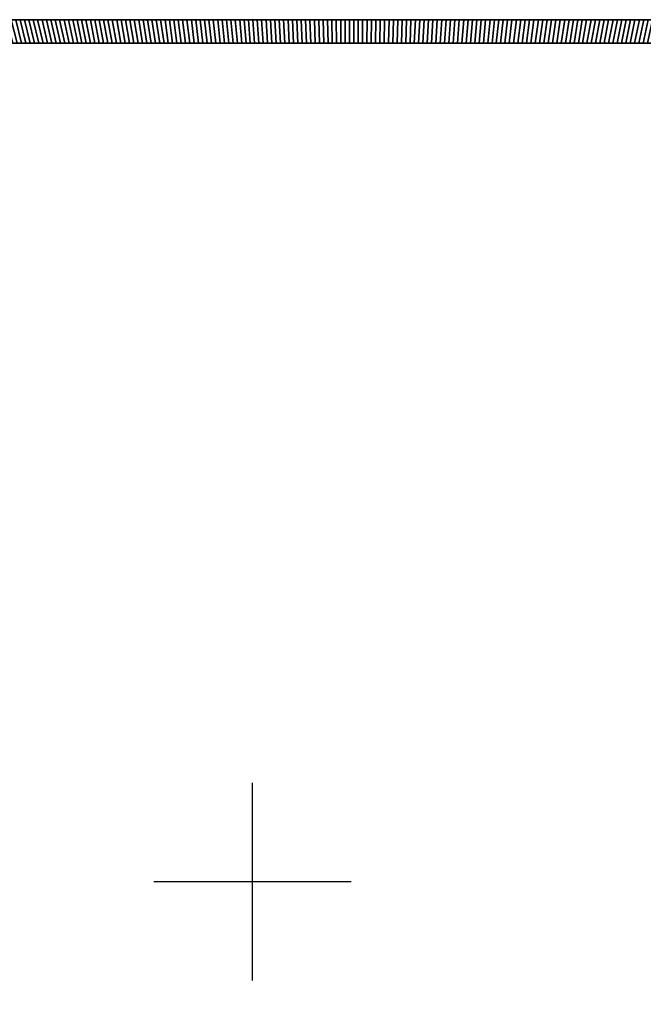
# Model space of a CAD drawing. Extents: x -14.9 to 10.6, y -11.3 to 8.7.
# Tile 11 of 13: x -2.4 to 4, y -1.2 to 8.7. Entities that reach past the tile are written whole.
import ezdxf

# ---------------------------------------------------------------- set-up
doc = ezdxf.new("R2010")
doc.units = 0
doc.header["$MEASUREMENT"] = 0
doc.layers.get('0').update_dxf_attribs({"linetype": 'CONTINUOUS'})

msp = doc.modelspace()

# ---------------------------------------------------------------- linework, layer by layer
at = {"extrusion": (-6.94077e-08, 1, -1.83697e-16)}
msp.add_line((-1.1965, 8.7334, 0.7834), (-1.1965, 8.7334, -1.099), dxfattribs=at)
for p, q in [((0, -1), (0, 1)), ((-1, 0), (1, 0)), ((0, 0, -1), (0, 0, 1))]:
    msp.add_line(p, q)
at = {"elevation": -7.7762}
msp.add_lwpolyline([(10.5531, -7.7074), (9.4926, -11.1843, -0.326191), (9.3799, -11.2666), (8.7916, -11.2666), (-14.6762, -11.2666, -0.376322), (-14.8817, -11.0321), (-14.8817, -11.0314), (-14.8817, 8.4989, -0.376322), (-14.6762, 8.7334), (8.7916, 8.7334), (9.3799, 8.7334, -0.32213), (9.492, 8.6528), (10.5531, 5.1743, -0.164351), (10.5529, 5.0985, 0.155264), (10.553, -7.6316, -0.162918)], format="xyb", close=True, dxfattribs=at)
at = {"extrusion": (-6.94077e-08, 1, -1.83697e-16), "elevation": 8.7334}
msp.add_lwpolyline([(1.3273, -1.3353), (-1.4286, -1.3353, -0.308511), (-2.114, -0.8678, -0.22131), (-2.0206, 0.6409, -0.352461), (-1.1687, 0.9967, 0.141987), (1.0673, 0.9967, -0.352455), (1.9193, 0.6409, -0.221317), (2.0127, -0.8678, -0.308504), (1.3273, -1.3353, 0.133569)], format="xyb", dxfattribs=at)
msp.add_lwpolyline([(1.3273, -1.099), (-1.4286, -1.099, -0.308511), (-1.8941, -0.7816, -0.22131), (-1.813, 0.5282, -0.352461), (-1.2344, 0.7699, 0.141987), (1.133, 0.7698, -0.352455), (1.7117, 0.5282, -0.221317), (1.7928, -0.7816, -0.308502)], format="xyb", close=True, dxfattribs=at)

# ---------------------------------------------------------------- meshes
mesh = msp.add_polymesh((2, 9))
for k, corner in enumerate([(-2.2089, 8.4972, -8.0124), (-2.2526, 8.4972, -8.0124), (-2.2964, 8.4972, -8.0124), (-2.3401, 8.4972, -8.0124), (-2.3838, 8.4972, -8.0124), (-2.4275, 8.4972, -8.0124), (-2.4712, 8.4972, -8.0124), (-2.515, 8.4972, -8.0124), (-2.5587, 8.4972, -8.0124), (-2.2662, 8.7334, -7.7762), (-2.3107, 8.7334, -7.7762), (-2.3551, 8.7334, -7.7762), (-2.3996, 8.7334, -7.7762), (-2.4441, 8.7334, -7.7762), (-2.4886, 8.7334, -7.7762), (-2.5331, 8.7334, -7.7762), (-2.5776, 8.7334, -7.7762), (-2.6221, 8.7334, -7.7762)]):
    mesh.set_mesh_vertex(divmod(k, 9), corner)
mesh = msp.add_polymesh((2, 9))
for k, corner in enumerate([(-2.515, 8.4972, 6.73), (-2.4712, 8.4972, 6.73), (-2.4275, 8.4972, 6.73), (-2.3838, 8.4972, 6.73), (-2.3401, 8.4972, 6.73), (-2.2964, 8.4972, 6.73), (-2.2526, 8.4972, 6.73), (-2.2089, 8.4972, 6.73), (-2.1652, 8.4972, 6.73), (-2.5776, 8.7334, 6.4938), (-2.5331, 8.7334, 6.4938), (-2.4886, 8.7334, 6.4938), (-2.4441, 8.7334, 6.4938), (-2.3996, 8.7334, 6.4938), (-2.3551, 8.7334, 6.4938), (-2.3107, 8.7334, 6.4938), (-2.2662, 8.7334, 6.4938), (-2.2217, 8.7334, 6.4938)]):
    mesh.set_mesh_vertex(divmod(k, 9), corner)
mesh = msp.add_polymesh((2, 9))
for k, corner in enumerate([(-1.8592, 8.4972, -8.0124), (-1.9029, 8.4972, -8.0124), (-1.9466, 8.4972, -8.0124), (-1.9903, 8.4972, -8.0124), (-2.034, 8.4972, -8.0124), (-2.0778, 8.4972, -8.0124), (-2.1215, 8.4972, -8.0124), (-2.1652, 8.4972, -8.0124), (-2.2089, 8.4972, -8.0124), (-1.9102, 8.7334, -7.7762), (-1.9547, 8.7334, -7.7762), (-1.9992, 8.7334, -7.7762), (-2.0437, 8.7334, -7.7762), (-2.0882, 8.7334, -7.7762), (-2.1327, 8.7334, -7.7762), (-2.1772, 8.7334, -7.7762), (-2.2217, 8.7334, -7.7762), (-2.2662, 8.7334, -7.7762)]):
    mesh.set_mesh_vertex(divmod(k, 9), corner)
mesh = msp.add_polymesh((2, 9))
for k, corner in enumerate([(-2.1652, 8.4972, 6.73), (-2.1215, 8.4972, 6.73), (-2.0778, 8.4972, 6.73), (-2.034, 8.4972, 6.73), (-1.9903, 8.4972, 6.73), (-1.9466, 8.4972, 6.73), (-1.9029, 8.4972, 6.73), (-1.8592, 8.4972, 6.73), (-1.8154, 8.4972, 6.73), (-2.2217, 8.7334, 6.4938), (-2.1772, 8.7334, 6.4938), (-2.1327, 8.7334, 6.4938), (-2.0882, 8.7334, 6.4938), (-2.0437, 8.7334, 6.4938), (-1.9992, 8.7334, 6.4938), (-1.9547, 8.7334, 6.4938), (-1.9102, 8.7334, 6.4938), (-1.8658, 8.7334, 6.4938)]):
    mesh.set_mesh_vertex(divmod(k, 9), corner)
mesh = msp.add_polymesh((2, 9))
for k, corner in enumerate([(-1.5094, 8.4972, -8.0124), (-1.5531, 8.4972, -8.0124), (-1.5968, 8.4972, -8.0124), (-1.6406, 8.4972, -8.0124), (-1.6843, 8.4972, -8.0124), (-1.728, 8.4972, -8.0124), (-1.7717, 8.4972, -8.0124), (-1.8154, 8.4972, -8.0124), (-1.8592, 8.4972, -8.0124), (-1.5543, 8.7334, -7.7762), (-1.5988, 8.7334, -7.7762), (-1.6433, 8.7334, -7.7762), (-1.6878, 8.7334, -7.7762), (-1.7323, 8.7334, -7.7762), (-1.7768, 8.7334, -7.7762), (-1.8213, 8.7334, -7.7762), (-1.8658, 8.7334, -7.7762), (-1.9102, 8.7334, -7.7762)]):
    mesh.set_mesh_vertex(divmod(k, 9), corner)
mesh = msp.add_polymesh((2, 9))
for k, corner in enumerate([(-1.8154, 8.4972, 6.73), (-1.7717, 8.4972, 6.73), (-1.728, 8.4972, 6.73), (-1.6843, 8.4972, 6.73), (-1.6406, 8.4972, 6.73), (-1.5968, 8.4972, 6.73), (-1.5531, 8.4972, 6.73), (-1.5094, 8.4972, 6.73), (-1.4657, 8.4972, 6.73), (-1.8658, 8.7334, 6.4938), (-1.8213, 8.7334, 6.4938), (-1.7768, 8.7334, 6.4938), (-1.7323, 8.7334, 6.4938), (-1.6878, 8.7334, 6.4938), (-1.6433, 8.7334, 6.4938), (-1.5988, 8.7334, 6.4938), (-1.5543, 8.7334, 6.4938), (-1.5098, 8.7334, 6.4938)]):
    mesh.set_mesh_vertex(divmod(k, 9), corner)
mesh = msp.add_polymesh((2, 9))
for k, corner in enumerate([(-1.1596, 8.4972, -8.0124), (-1.2034, 8.4972, -8.0124), (-1.2471, 8.4972, -8.0124), (-1.2908, 8.4972, -8.0124), (-1.3345, 8.4972, -8.0124), (-1.3782, 8.4972, -8.0124), (-1.422, 8.4972, -8.0124), (-1.4657, 8.4972, -8.0124), (-1.5094, 8.4972, -8.0124), (-1.1984, 8.7334, -7.7762), (-1.2429, 8.7334, -7.7762), (-1.2874, 8.7334, -7.7762), (-1.3319, 8.7334, -7.7762), (-1.3764, 8.7334, -7.7762), (-1.4209, 8.7334, -7.7762), (-1.4653, 8.7334, -7.7762), (-1.5098, 8.7334, -7.7762), (-1.5543, 8.7334, -7.7762)]):
    mesh.set_mesh_vertex(divmod(k, 9), corner)
mesh = msp.add_polymesh((2, 9))
for k, corner in enumerate([(-1.4657, 8.4972, 6.73), (-1.422, 8.4972, 6.73), (-1.3782, 8.4972, 6.73), (-1.3345, 8.4972, 6.73), (-1.2908, 8.4972, 6.73), (-1.2471, 8.4972, 6.73), (-1.2034, 8.4972, 6.73), (-1.1596, 8.4972, 6.73), (-1.1159, 8.4972, 6.73), (-1.5098, 8.7334, 6.4938), (-1.4653, 8.7334, 6.4938), (-1.4209, 8.7334, 6.4938), (-1.3764, 8.7334, 6.4938), (-1.3319, 8.7334, 6.4938), (-1.2874, 8.7334, 6.4938), (-1.2429, 8.7334, 6.4938), (-1.1984, 8.7334, 6.4938), (-1.1539, 8.7334, 6.4938)]):
    mesh.set_mesh_vertex(divmod(k, 9), corner)
mesh = msp.add_polymesh((2, 9))
for k, corner in enumerate([(-0.8099, 8.4972, -8.0124), (-0.8536, 8.4972, -8.0124), (-0.8973, 8.4972, -8.0124), (-0.941, 8.4972, -8.0124), (-0.9848, 8.4972, -8.0124), (-1.0285, 8.4972, -8.0124), (-1.0722, 8.4972, -8.0124), (-1.1159, 8.4972, -8.0124), (-1.1596, 8.4972, -8.0124), (-0.8425, 8.7334, -7.7762), (-0.887, 8.7334, -7.7762), (-0.9315, 8.7334, -7.7762), (-0.976, 8.7334, -7.7762), (-1.0204, 8.7334, -7.7762), (-1.0649, 8.7334, -7.7762), (-1.1094, 8.7334, -7.7762), (-1.1539, 8.7334, -7.7762), (-1.1984, 8.7334, -7.7762)]):
    mesh.set_mesh_vertex(divmod(k, 9), corner)
mesh = msp.add_polymesh((2, 9))
for k, corner in enumerate([(-1.1159, 8.4972, 6.73), (-1.0722, 8.4972, 6.73), (-1.0285, 8.4972, 6.73), (-0.9848, 8.4972, 6.73), (-0.941, 8.4972, 6.73), (-0.8973, 8.4972, 6.73), (-0.8536, 8.4972, 6.73), (-0.8099, 8.4972, 6.73), (-0.7662, 8.4972, 6.73), (-1.1539, 8.7334, 6.4938), (-1.1094, 8.7334, 6.4938), (-1.0649, 8.7334, 6.4938), (-1.0204, 8.7334, 6.4938), (-0.976, 8.7334, 6.4938), (-0.9315, 8.7334, 6.4938), (-0.887, 8.7334, 6.4938), (-0.8425, 8.7334, 6.4938), (-0.798, 8.7334, 6.4938)]):
    mesh.set_mesh_vertex(divmod(k, 9), corner)
mesh = msp.add_polymesh((2, 9))
for k, corner in enumerate([(-0.4601, 8.4972, -8.0124), (-0.5038, 8.4972, -8.0124), (-0.5476, 8.4972, -8.0124), (-0.5913, 8.4972, -8.0124), (-0.635, 8.4972, -8.0124), (-0.6787, 8.4972, -8.0124), (-0.7224, 8.4972, -8.0124), (-0.7662, 8.4972, -8.0124), (-0.8099, 8.4972, -8.0124), (-0.4866, 8.7334, -7.7762), (-0.531, 8.7334, -7.7762), (-0.5755, 8.7334, -7.7762), (-0.62, 8.7334, -7.7762), (-0.6645, 8.7334, -7.7762), (-0.709, 8.7334, -7.7762), (-0.7535, 8.7334, -7.7762), (-0.798, 8.7334, -7.7762), (-0.8425, 8.7334, -7.7762)]):
    mesh.set_mesh_vertex(divmod(k, 9), corner)
mesh = msp.add_polymesh((2, 9))
for k, corner in enumerate([(-0.7662, 8.4972, 6.73), (-0.7224, 8.4972, 6.73), (-0.6787, 8.4972, 6.73), (-0.635, 8.4972, 6.73), (-0.5913, 8.4972, 6.73), (-0.5476, 8.4972, 6.73), (-0.5038, 8.4972, 6.73), (-0.4601, 8.4972, 6.73), (-0.4164, 8.4972, 6.73), (-0.798, 8.7334, 6.4938), (-0.7535, 8.7334, 6.4938), (-0.709, 8.7334, 6.4938), (-0.6645, 8.7334, 6.4938), (-0.62, 8.7334, 6.4938), (-0.5755, 8.7334, 6.4938), (-0.531, 8.7334, 6.4938), (-0.4866, 8.7334, 6.4938), (-0.4421, 8.7334, 6.4938)]):
    mesh.set_mesh_vertex(divmod(k, 9), corner)
mesh = msp.add_polymesh((2, 9))
for k, corner in enumerate([(-0.1104, 8.4972, -8.0124), (-0.1541, 8.4972, -8.0124), (-0.1978, 8.4972, -8.0124), (-0.2415, 8.4972, -8.0124), (-0.2852, 8.4972, -8.0124), (-0.329, 8.4972, -8.0124), (-0.3727, 8.4972, -8.0124), (-0.4164, 8.4972, -8.0124), (-0.4601, 8.4972, -8.0124), (-0.1306, 8.7334, -7.7762), (-0.1751, 8.7334, -7.7762), (-0.2196, 8.7334, -7.7762), (-0.2641, 8.7334, -7.7762), (-0.3086, 8.7334, -7.7762), (-0.3531, 8.7334, -7.7762), (-0.3976, 8.7334, -7.7762), (-0.4421, 8.7334, -7.7762), (-0.4866, 8.7334, -7.7762)]):
    mesh.set_mesh_vertex(divmod(k, 9), corner)
mesh = msp.add_polymesh((2, 9))
for k, corner in enumerate([(-0.4164, 8.4972, 6.73), (-0.3727, 8.4972, 6.73), (-0.329, 8.4972, 6.73), (-0.2852, 8.4972, 6.73), (-0.2415, 8.4972, 6.73), (-0.1978, 8.4972, 6.73), (-0.1541, 8.4972, 6.73), (-0.1104, 8.4972, 6.73), (-0.0666, 8.4972, 6.73), (-0.4421, 8.7334, 6.4938), (-0.3976, 8.7334, 6.4938), (-0.3531, 8.7334, 6.4938), (-0.3086, 8.7334, 6.4938), (-0.2641, 8.7334, 6.4938), (-0.2196, 8.7334, 6.4938), (-0.1751, 8.7334, 6.4938), (-0.1306, 8.7334, 6.4938), (-0.0861, 8.7334, 6.4938)]):
    mesh.set_mesh_vertex(divmod(k, 9), corner)
mesh = msp.add_polymesh((2, 9))
for k, corner in enumerate([(0.2394, 8.4972, -8.0124), (0.1957, 8.4972, -8.0124), (0.1519, 8.4972, -8.0124), (0.1082, 8.4972, -8.0124), (0.0645, 8.4972, -8.0124), (0.0208, 8.4972, -8.0124), (-0.0229, 8.4972, -8.0124), (-0.0666, 8.4972, -8.0124), (-0.1104, 8.4972, -8.0124), (0.2253, 8.7334, -7.7762), (0.1808, 8.7334, -7.7762), (0.1363, 8.7334, -7.7762), (0.0918, 8.7334, -7.7762), (0.0473, 8.7334, -7.7762), (0.0028, 8.7334, -7.7762), (-0.0417, 8.7334, -7.7762), (-0.0861, 8.7334, -7.7762), (-0.1306, 8.7334, -7.7762)]):
    mesh.set_mesh_vertex(divmod(k, 9), corner)
mesh = msp.add_polymesh((2, 9))
for k, corner in enumerate([(-0.0666, 8.4972, 6.73), (-0.0229, 8.4972, 6.73), (0.0208, 8.4972, 6.73), (0.0645, 8.4972, 6.73), (0.1082, 8.4972, 6.73), (0.1519, 8.4972, 6.73), (0.1957, 8.4972, 6.73), (0.2394, 8.4972, 6.73), (0.2831, 8.4972, 6.73), (-0.0861, 8.7334, 6.4938), (-0.0417, 8.7334, 6.4938), (0.0028, 8.7334, 6.4938), (0.0473, 8.7334, 6.4938), (0.0918, 8.7334, 6.4938), (0.1363, 8.7334, 6.4938), (0.1808, 8.7334, 6.4938), (0.2253, 8.7334, 6.4938), (0.2698, 8.7334, 6.4938)]):
    mesh.set_mesh_vertex(divmod(k, 9), corner)
mesh = msp.add_polymesh((2, 9))
for k, corner in enumerate([(0.5891, 8.4972, -8.0124), (0.5454, 8.4972, -8.0124), (0.5017, 8.4972, -8.0124), (0.458, 8.4972, -8.0124), (0.4143, 8.4972, -8.0124), (0.3705, 8.4972, -8.0124), (0.3268, 8.4972, -8.0124), (0.2831, 8.4972, -8.0124), (0.2394, 8.4972, -8.0124), (0.5812, 8.7334, -7.7762), (0.5367, 8.7334, -7.7762), (0.4922, 8.7334, -7.7762), (0.4477, 8.7334, -7.7762), (0.4032, 8.7334, -7.7762), (0.3588, 8.7334, -7.7762), (0.3143, 8.7334, -7.7762), (0.2698, 8.7334, -7.7762), (0.2253, 8.7334, -7.7762)]):
    mesh.set_mesh_vertex(divmod(k, 9), corner)
mesh = msp.add_polymesh((2, 9))
for k, corner in enumerate([(0.2831, 8.4972, 6.73), (0.3268, 8.4972, 6.73), (0.3705, 8.4972, 6.73), (0.4143, 8.4972, 6.73), (0.458, 8.4972, 6.73), (0.5017, 8.4972, 6.73), (0.5454, 8.4972, 6.73), (0.5891, 8.4972, 6.73), (0.6329, 8.4972, 6.73), (0.2698, 8.7334, 6.4938), (0.3143, 8.7334, 6.4938), (0.3588, 8.7334, 6.4938), (0.4032, 8.7334, 6.4938), (0.4477, 8.7334, 6.4938), (0.4922, 8.7334, 6.4938), (0.5367, 8.7334, 6.4938), (0.5812, 8.7334, 6.4938), (0.6257, 8.7334, 6.4938)]):
    mesh.set_mesh_vertex(divmod(k, 9), corner)
mesh = msp.add_polymesh((2, 9))
for k, corner in enumerate([(0.9389, 8.4972, -8.0124), (0.8952, 8.4972, -8.0124), (0.8515, 8.4972, -8.0124), (0.8077, 8.4972, -8.0124), (0.764, 8.4972, -8.0124), (0.7203, 8.4972, -8.0124), (0.6766, 8.4972, -8.0124), (0.6329, 8.4972, -8.0124), (0.5891, 8.4972, -8.0124), (0.9371, 8.7334, -7.7762), (0.8926, 8.7334, -7.7762), (0.8481, 8.7334, -7.7762), (0.8037, 8.7334, -7.7762), (0.7592, 8.7334, -7.7762), (0.7147, 8.7334, -7.7762), (0.6702, 8.7334, -7.7762), (0.6257, 8.7334, -7.7762), (0.5812, 8.7334, -7.7762)]):
    mesh.set_mesh_vertex(divmod(k, 9), corner)
mesh = msp.add_polymesh((2, 9))
for k, corner in enumerate([(0.6329, 8.4972, 6.73), (0.6766, 8.4972, 6.73), (0.7203, 8.4972, 6.73), (0.764, 8.4972, 6.73), (0.8077, 8.4972, 6.73), (0.8515, 8.4972, 6.73), (0.8952, 8.4972, 6.73), (0.9389, 8.4972, 6.73), (0.9826, 8.4972, 6.73), (0.6257, 8.7334, 6.4938), (0.6702, 8.7334, 6.4938), (0.7147, 8.7334, 6.4938), (0.7592, 8.7334, 6.4938), (0.8037, 8.7334, 6.4938), (0.8481, 8.7334, 6.4938), (0.8926, 8.7334, 6.4938), (0.9371, 8.7334, 6.4938), (0.9816, 8.7334, 6.4938)]):
    mesh.set_mesh_vertex(divmod(k, 9), corner)
mesh = msp.add_polymesh((2, 9))
for k, corner in enumerate([(1.2887, 8.4972, -8.0124), (1.2449, 8.4972, -8.0124), (1.2012, 8.4972, -8.0124), (1.1575, 8.4972, -8.0124), (1.1138, 8.4972, -8.0124), (1.0701, 8.4972, -8.0124), (1.0263, 8.4972, -8.0124), (0.9826, 8.4972, -8.0124), (0.9389, 8.4972, -8.0124), (1.2931, 8.7334, -7.7762), (1.2486, 8.7334, -7.7762), (1.2041, 8.7334, -7.7762), (1.1596, 8.7334, -7.7762), (1.1151, 8.7334, -7.7762), (1.0706, 8.7334, -7.7762), (1.0261, 8.7334, -7.7762), (0.9816, 8.7334, -7.7762), (0.9371, 8.7334, -7.7762)]):
    mesh.set_mesh_vertex(divmod(k, 9), corner)
mesh = msp.add_polymesh((2, 9))
for k, corner in enumerate([(0.9826, 8.4972, 6.73), (1.0263, 8.4972, 6.73), (1.0701, 8.4972, 6.73), (1.1138, 8.4972, 6.73), (1.1575, 8.4972, 6.73), (1.2012, 8.4972, 6.73), (1.2449, 8.4972, 6.73), (1.2887, 8.4972, 6.73), (1.3324, 8.4972, 6.73), (0.9816, 8.7334, 6.4938), (1.0261, 8.7334, 6.4938), (1.0706, 8.7334, 6.4938), (1.1151, 8.7334, 6.4938), (1.1596, 8.7334, 6.4938), (1.2041, 8.7334, 6.4938), (1.2486, 8.7334, 6.4938), (1.2931, 8.7334, 6.4938), (1.3375, 8.7334, 6.4938)]):
    mesh.set_mesh_vertex(divmod(k, 9), corner)
mesh = msp.add_polymesh((2, 9))
for k, corner in enumerate([(1.6384, 8.4972, -8.0124), (1.5947, 8.4972, -8.0124), (1.551, 8.4972, -8.0124), (1.5073, 8.4972, -8.0124), (1.4635, 8.4972, -8.0124), (1.4198, 8.4972, -8.0124), (1.3761, 8.4972, -8.0124), (1.3324, 8.4972, -8.0124), (1.2887, 8.4972, -8.0124), (1.649, 8.7334, -7.7762), (1.6045, 8.7334, -7.7762), (1.56, 8.7334, -7.7762), (1.5155, 8.7334, -7.7762), (1.471, 8.7334, -7.7762), (1.4265, 8.7334, -7.7762), (1.382, 8.7334, -7.7762), (1.3375, 8.7334, -7.7762), (1.2931, 8.7334, -7.7762)]):
    mesh.set_mesh_vertex(divmod(k, 9), corner)
mesh = msp.add_polymesh((2, 9))
for k, corner in enumerate([(1.3324, 8.4972, 6.73), (1.3761, 8.4972, 6.73), (1.4198, 8.4972, 6.73), (1.4635, 8.4972, 6.73), (1.5073, 8.4972, 6.73), (1.551, 8.4972, 6.73), (1.5947, 8.4972, 6.73), (1.6384, 8.4972, 6.73), (1.6821, 8.4972, 6.73), (1.3375, 8.7334, 6.4938), (1.382, 8.7334, 6.4938), (1.4265, 8.7334, 6.4938), (1.471, 8.7334, 6.4938), (1.5155, 8.7334, 6.4938), (1.56, 8.7334, 6.4938), (1.6045, 8.7334, 6.4938), (1.649, 8.7334, 6.4938), (1.6935, 8.7334, 6.4938)]):
    mesh.set_mesh_vertex(divmod(k, 9), corner)
mesh = msp.add_polymesh((2, 9))
for k, corner in enumerate([(1.9882, 8.4972, -8.0124), (1.9445, 8.4972, -8.0124), (1.9007, 8.4972, -8.0124), (1.857, 8.4972, -8.0124), (1.8133, 8.4972, -8.0124), (1.7696, 8.4972, -8.0124), (1.7259, 8.4972, -8.0124), (1.6821, 8.4972, -8.0124), (1.6384, 8.4972, -8.0124), (2.0049, 8.7334, -7.7762), (1.9604, 8.7334, -7.7762), (1.9159, 8.7334, -7.7762), (1.8714, 8.7334, -7.7762), (1.8269, 8.7334, -7.7762), (1.7824, 8.7334, -7.7762), (1.738, 8.7334, -7.7762), (1.6935, 8.7334, -7.7762), (1.649, 8.7334, -7.7762)]):
    mesh.set_mesh_vertex(divmod(k, 9), corner)
mesh = msp.add_polymesh((2, 9))
for k, corner in enumerate([(1.6821, 8.4972, 6.73), (1.7259, 8.4972, 6.73), (1.7696, 8.4972, 6.73), (1.8133, 8.4972, 6.73), (1.857, 8.4972, 6.73), (1.9007, 8.4972, 6.73), (1.9445, 8.4972, 6.73), (1.9882, 8.4972, 6.73), (2.0319, 8.4972, 6.73), (1.6935, 8.7334, 6.4938), (1.738, 8.7334, 6.4938), (1.7824, 8.7334, 6.4938), (1.8269, 8.7334, 6.4938), (1.8714, 8.7334, 6.4938), (1.9159, 8.7334, 6.4938), (1.9604, 8.7334, 6.4938), (2.0049, 8.7334, 6.4938), (2.0494, 8.7334, 6.4938)]):
    mesh.set_mesh_vertex(divmod(k, 9), corner)
mesh = msp.add_polymesh((2, 9))
for k, corner in enumerate([(2.3379, 8.4972, -8.0124), (2.2942, 8.4972, -8.0124), (2.2505, 8.4972, -8.0124), (2.2068, 8.4972, -8.0124), (2.1631, 8.4972, -8.0124), (2.1193, 8.4972, -8.0124), (2.0756, 8.4972, -8.0124), (2.0319, 8.4972, -8.0124), (1.9882, 8.4972, -8.0124), (2.3608, 8.7334, -7.7762), (2.3163, 8.7334, -7.7762), (2.2718, 8.7334, -7.7762), (2.2273, 8.7334, -7.7762), (2.1829, 8.7334, -7.7762), (2.1384, 8.7334, -7.7762), (2.0939, 8.7334, -7.7762), (2.0494, 8.7334, -7.7762), (2.0049, 8.7334, -7.7762)]):
    mesh.set_mesh_vertex(divmod(k, 9), corner)
mesh = msp.add_polymesh((2, 9))
for k, corner in enumerate([(2.0319, 8.4972, 6.73), (2.0756, 8.4972, 6.73), (2.1193, 8.4972, 6.73), (2.1631, 8.4972, 6.73), (2.2068, 8.4972, 6.73), (2.2505, 8.4972, 6.73), (2.2942, 8.4972, 6.73), (2.3379, 8.4972, 6.73), (2.3817, 8.4972, 6.73), (2.0494, 8.7334, 6.4938), (2.0939, 8.7334, 6.4938), (2.1384, 8.7334, 6.4938), (2.1829, 8.7334, 6.4938), (2.2273, 8.7334, 6.4938), (2.2718, 8.7334, 6.4938), (2.3163, 8.7334, 6.4938), (2.3608, 8.7334, 6.4938), (2.4053, 8.7334, 6.4938)]):
    mesh.set_mesh_vertex(divmod(k, 9), corner)
mesh = msp.add_polymesh((2, 9))
for k, corner in enumerate([(2.6877, 8.4972, -8.0124), (2.644, 8.4972, -8.0124), (2.6003, 8.4972, -8.0124), (2.5565, 8.4972, -8.0124), (2.5128, 8.4972, -8.0124), (2.4691, 8.4972, -8.0124), (2.4254, 8.4972, -8.0124), (2.3817, 8.4972, -8.0124), (2.3379, 8.4972, -8.0124), (2.7167, 8.7334, -7.7762), (2.6723, 8.7334, -7.7762), (2.6278, 8.7334, -7.7762), (2.5833, 8.7334, -7.7762), (2.5388, 8.7334, -7.7762), (2.4943, 8.7334, -7.7762), (2.4498, 8.7334, -7.7762), (2.4053, 8.7334, -7.7762), (2.3608, 8.7334, -7.7762)]):
    mesh.set_mesh_vertex(divmod(k, 9), corner)
mesh = msp.add_polymesh((2, 9))
for k, corner in enumerate([(2.3817, 8.4972, 6.73), (2.4254, 8.4972, 6.73), (2.4691, 8.4972, 6.73), (2.5128, 8.4972, 6.73), (2.5565, 8.4972, 6.73), (2.6003, 8.4972, 6.73), (2.644, 8.4972, 6.73), (2.6877, 8.4972, 6.73), (2.7314, 8.4972, 6.73), (2.4053, 8.7334, 6.4938), (2.4498, 8.7334, 6.4938), (2.4943, 8.7334, 6.4938), (2.5388, 8.7334, 6.4938), (2.5833, 8.7334, 6.4938), (2.6278, 8.7334, 6.4938), (2.6723, 8.7334, 6.4938), (2.7167, 8.7334, 6.4938), (2.7612, 8.7334, 6.4938)]):
    mesh.set_mesh_vertex(divmod(k, 9), corner)
mesh = msp.add_polymesh((2, 9))
for k, corner in enumerate([(3.0375, 8.4972, -8.0124), (2.9937, 8.4972, -8.0124), (2.95, 8.4972, -8.0124), (2.9063, 8.4972, -8.0124), (2.8626, 8.4972, -8.0124), (2.8189, 8.4972, -8.0124), (2.7751, 8.4972, -8.0124), (2.7314, 8.4972, -8.0124), (2.6877, 8.4972, -8.0124), (3.0727, 8.7334, -7.7762), (3.0282, 8.7334, -7.7762), (2.9837, 8.7334, -7.7762), (2.9392, 8.7334, -7.7762), (2.8947, 8.7334, -7.7762), (2.8502, 8.7334, -7.7762), (2.8057, 8.7334, -7.7762), (2.7612, 8.7334, -7.7762), (2.7167, 8.7334, -7.7762)]):
    mesh.set_mesh_vertex(divmod(k, 9), corner)
mesh = msp.add_polymesh((2, 9))
for k, corner in enumerate([(2.7314, 8.4972, 6.73), (2.7751, 8.4972, 6.73), (2.8189, 8.4972, 6.73), (2.8626, 8.4972, 6.73), (2.9063, 8.4972, 6.73), (2.95, 8.4972, 6.73), (2.9937, 8.4972, 6.73), (3.0375, 8.4972, 6.73), (3.0812, 8.4972, 6.73), (2.7612, 8.7334, 6.4938), (2.8057, 8.7334, 6.4938), (2.8502, 8.7334, 6.4938), (2.8947, 8.7334, 6.4938), (2.9392, 8.7334, 6.4938), (2.9837, 8.7334, 6.4938), (3.0282, 8.7334, 6.4938), (3.0727, 8.7334, 6.4938), (3.1172, 8.7334, 6.4938)]):
    mesh.set_mesh_vertex(divmod(k, 9), corner)
mesh = msp.add_polymesh((2, 9))
for k, corner in enumerate([(3.3872, 8.4972, -8.0124), (3.3435, 8.4972, -8.0124), (3.2998, 8.4972, -8.0124), (3.2561, 8.4972, -8.0124), (3.2123, 8.4972, -8.0124), (3.1686, 8.4972, -8.0124), (3.1249, 8.4972, -8.0124), (3.0812, 8.4972, -8.0124), (3.0375, 8.4972, -8.0124), (3.4286, 8.7334, -7.7762), (3.3841, 8.7334, -7.7762), (3.3396, 8.7334, -7.7762), (3.2951, 8.7334, -7.7762), (3.2506, 8.7334, -7.7762), (3.2061, 8.7334, -7.7762), (3.1616, 8.7334, -7.7762), (3.1172, 8.7334, -7.7762), (3.0727, 8.7334, -7.7762)]):
    mesh.set_mesh_vertex(divmod(k, 9), corner)
mesh = msp.add_polymesh((2, 9))
for k, corner in enumerate([(3.0812, 8.4972, 6.73), (3.1249, 8.4972, 6.73), (3.1686, 8.4972, 6.73), (3.2123, 8.4972, 6.73), (3.2561, 8.4972, 6.73), (3.2998, 8.4972, 6.73), (3.3435, 8.4972, 6.73), (3.3872, 8.4972, 6.73), (3.4309, 8.4972, 6.73), (3.1172, 8.7334, 6.4938), (3.1616, 8.7334, 6.4938), (3.2061, 8.7334, 6.4938), (3.2506, 8.7334, 6.4938), (3.2951, 8.7334, 6.4938), (3.3396, 8.7334, 6.4938), (3.3841, 8.7334, 6.4938), (3.4286, 8.7334, 6.4938), (3.4731, 8.7334, 6.4938)]):
    mesh.set_mesh_vertex(divmod(k, 9), corner)
mesh = msp.add_polymesh((2, 9))
for k, corner in enumerate([(3.737, 8.4972, -8.0124), (3.6933, 8.4972, -8.0124), (3.6495, 8.4972, -8.0124), (3.6058, 8.4972, -8.0124), (3.5621, 8.4972, -8.0124), (3.5184, 8.4972, -8.0124), (3.4747, 8.4972, -8.0124), (3.4309, 8.4972, -8.0124), (3.3872, 8.4972, -8.0124), (3.7845, 8.7334, -7.7762), (3.74, 8.7334, -7.7762), (3.6955, 8.7334, -7.7762), (3.651, 8.7334, -7.7762), (3.6065, 8.7334, -7.7762), (3.5621, 8.7334, -7.7762), (3.5176, 8.7334, -7.7762), (3.4731, 8.7334, -7.7762), (3.4286, 8.7334, -7.7762)]):
    mesh.set_mesh_vertex(divmod(k, 9), corner)
mesh = msp.add_polymesh((2, 9))
for k, corner in enumerate([(3.4309, 8.4972, 6.73), (3.4747, 8.4972, 6.73), (3.5184, 8.4972, 6.73), (3.5621, 8.4972, 6.73), (3.6058, 8.4972, 6.73), (3.6495, 8.4972, 6.73), (3.6933, 8.4972, 6.73), (3.737, 8.4972, 6.73), (3.7807, 8.4972, 6.73), (3.4731, 8.7334, 6.4938), (3.5176, 8.7334, 6.4938), (3.5621, 8.7334, 6.4938), (3.6065, 8.7334, 6.4938), (3.651, 8.7334, 6.4938), (3.6955, 8.7334, 6.4938), (3.74, 8.7334, 6.4938), (3.7845, 8.7334, 6.4938), (3.829, 8.7334, 6.4938)]):
    mesh.set_mesh_vertex(divmod(k, 9), corner)
mesh = msp.add_polymesh((2, 9))
for k, corner in enumerate([(4.0867, 8.4972, -8.0124), (4.043, 8.4972, -8.0124), (3.9993, 8.4972, -8.0124), (3.9556, 8.4972, -8.0124), (3.9119, 8.4972, -8.0124), (3.8681, 8.4972, -8.0124), (3.8244, 8.4972, -8.0124), (3.7807, 8.4972, -8.0124), (3.737, 8.4972, -8.0124), (4.1404, 8.7334, -7.7762), (4.0959, 8.7334, -7.7762), (4.0514, 8.7334, -7.7762), (4.007, 8.7334, -7.7762), (3.9625, 8.7334, -7.7762), (3.918, 8.7334, -7.7762), (3.8735, 8.7334, -7.7762), (3.829, 8.7334, -7.7762), (3.7845, 8.7334, -7.7762)]):
    mesh.set_mesh_vertex(divmod(k, 9), corner)
mesh = msp.add_polymesh((2, 9))
for k, corner in enumerate([(3.7807, 8.4972, 6.73), (3.8244, 8.4972, 6.73), (3.8681, 8.4972, 6.73), (3.9119, 8.4972, 6.73), (3.9556, 8.4972, 6.73), (3.9993, 8.4972, 6.73), (4.043, 8.4972, 6.73), (4.0867, 8.4972, 6.73), (4.1305, 8.4972, 6.73), (3.829, 8.7334, 6.4938), (3.8735, 8.7334, 6.4938), (3.918, 8.7334, 6.4938), (3.9625, 8.7334, 6.4938), (4.007, 8.7334, 6.4938), (4.0514, 8.7334, 6.4938), (4.0959, 8.7334, 6.4938), (4.1404, 8.7334, 6.4938), (4.1849, 8.7334, 6.4938)]):
    mesh.set_mesh_vertex(divmod(k, 9), corner)

doc.saveas('drawing.dxf')
